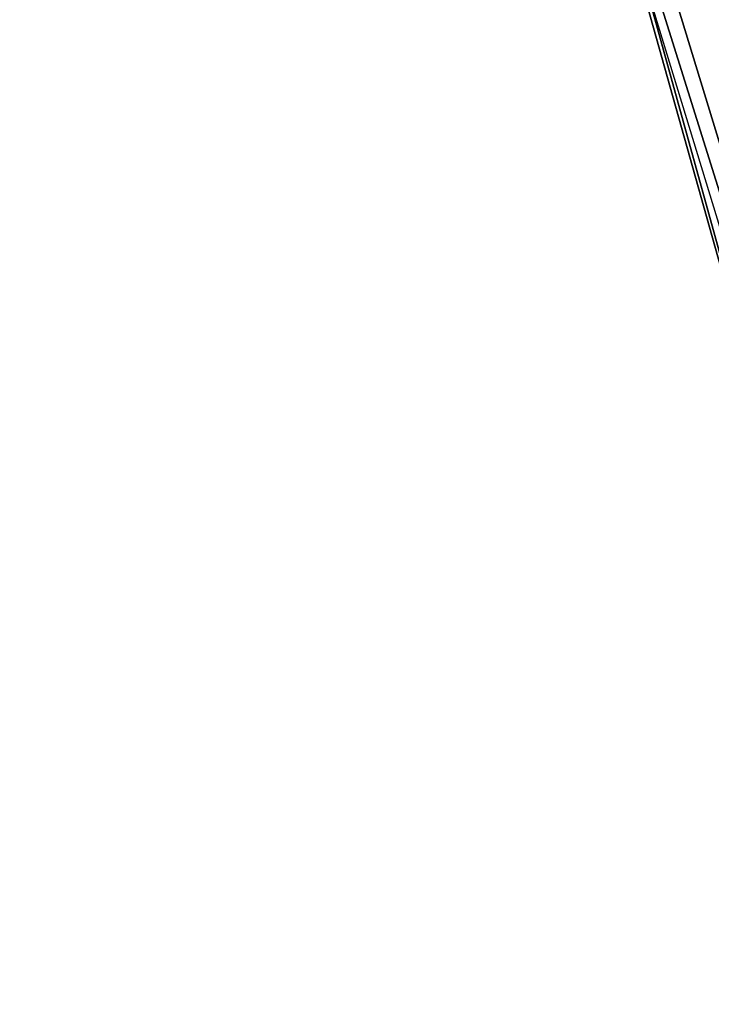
# Model space of a CAD drawing. Header units: millimetres. Extents: x 45 to 395, y 46 to 411.
# Tile 213 of 256: x 126.016 to 126.579, y 139.457 to 140.259. Entities that reach past the tile are written whole.
import ezdxf

# ---------------------------------------------------------------- set-up
doc = ezdxf.new("R2010")
doc.units = ezdxf.units.MM
doc.header["$LTSCALE"] = 25.4
doc.layers.get('0').update_dxf_attribs({"true_color": 0xff5454})

# ---------------------------------------------------------------- blocks, each defined once
blk = doc.blocks.new('HERMANOS-III-8030.STL')
at = {"color": 250, "true_color": 0x262626}
mesh = blk.add_polyface(dxfattribs=at)
corners = [(125.80431, 146.50043, 57.07771), (126.25281, 141.27092, 47.34565), (126.75157, 139.47124, 57.07771)]
mesh.append_faces([[corners[k] for k in face] for face in [(0, 1, 2)]], dxfattribs={"color": 250})
mesh = blk.add_polyface(dxfattribs=at)
corners = [(126.22668, 141.26501, 47.24566), (114.75477, 143.32158, 28.05912), (115.42107, 138.82648, 28.05912), (125.80314, 144.12238, 47.24566)]
mesh.append_faces([[corners[k] for k in face] for face in [(0, 1, 2), (1, 0, 3)]], dxfattribs={"vtx0": -1, "color": 250})
mesh = blk.add_polyface(dxfattribs=at)
corners = [(127.08997, 138.50995, 47.29389), (126.22668, 141.26501, 47.24566), (127.07135, 138.50269, 47.24566), (126.24616, 141.26941, 47.29389)]
mesh.append_faces([[corners[k] for k in face] for face in [(0, 1, 2), (1, 0, 3)]], dxfattribs={"vtx0": -1, "color": 250})
mesh = blk.add_polyface(dxfattribs=at)
corners = [(126.25281, 141.27092, 47.34565), (126.24616, 141.26941, 47.29389), (126.75157, 139.47124, 47.34565)]
mesh.append_faces([[corners[k] for k in face] for face in [(0, 1, 2)]], dxfattribs={"color": 250})
mesh = blk.add_polyface(dxfattribs=at)
corners = [(126.24616, 141.26941, 47.29389), (127.08997, 138.50995, 47.29389), (126.75157, 139.47124, 47.34565)]
mesh.append_faces([[corners[k] for k in face] for face in [(0, 1, 2)]], dxfattribs={"color": 250})
mesh = blk.add_polyface(dxfattribs=at)
corners = [(126.25281, 141.27092, 47.34565), (126.75157, 139.47124, 47.34565), (126.75157, 139.47124, 57.07771)]
mesh.append_faces([[corners[k] for k in face] for face in [(0, 1, 2)]], dxfattribs={"color": 250})
at = {"color": 44, "true_color": 0x92621c}
mesh = blk.add_polyface(dxfattribs=at)
corners = [(124.82938, 139.95734, 41.7495), (126.49853, 135.73424, 131.74951), (126.49853, 135.73424, 41.7495), (124.82938, 139.95734, 131.74951)]
mesh.append_faces([[corners[k] for k in face] for face in [(0, 1, 2), (1, 0, 3)]], dxfattribs={"vtx0": -1, "color": 44})

msp = doc.modelspace()

# ---------------------------------------------------------------- block references
at = {"color": 0}
msp.add_blockref('HERMANOS-III-8030.STL', (0, 0), dxfattribs=at)

doc.saveas('drawing.dxf')
